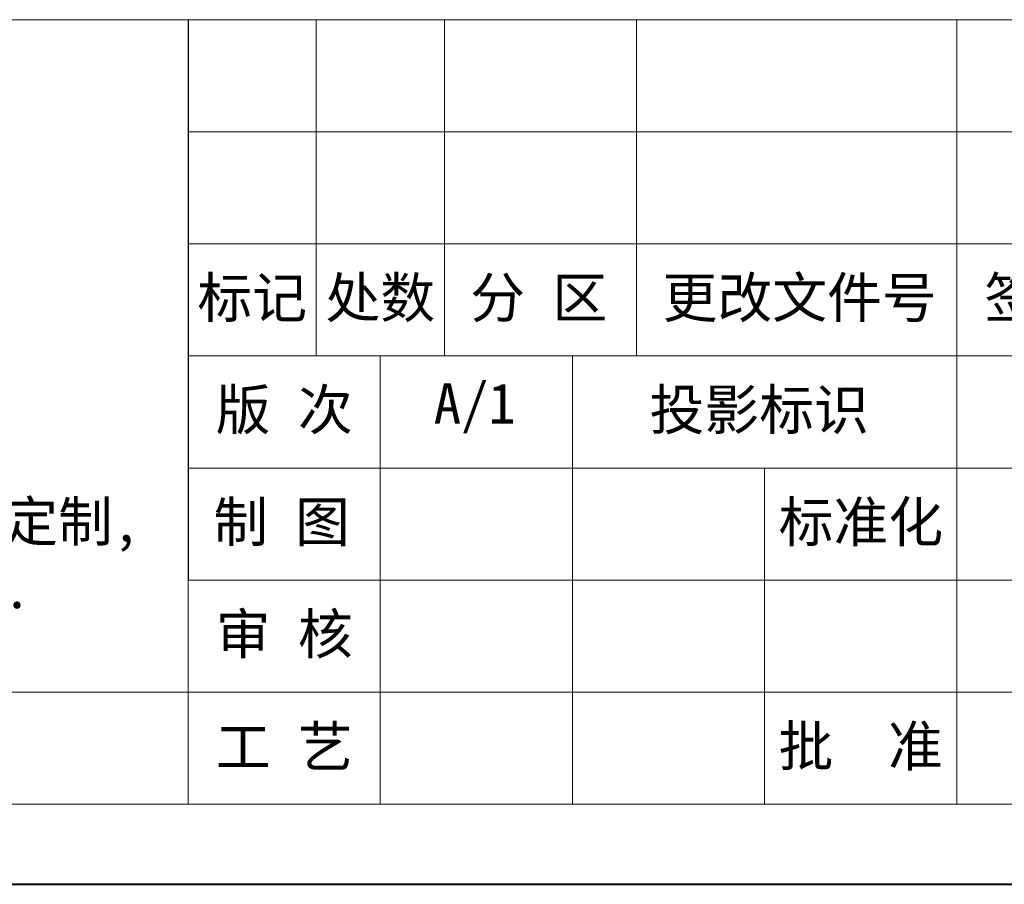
# Model space of a CAD drawing. Header units: millimetres. Extents: x 3578 to 4080, y -235 to 116.
# Tile 5 of 34: x 3844 to 3917, y -235 to -171. Entities that reach past the tile are written whole.
import ezdxf

# ---------------------------------------------------------------- set-up
doc = ezdxf.new("R2010")
doc.units = ezdxf.units.MM
doc.layers.add('标注线', color=7, linetype='Continuous', lineweight=15)
doc.styles.add('样式 6', font='仿宋_GB2312.ttf')

msp = doc.modelspace()

# ---------------------------------------------------------------- linework, layer by layer
at = {"color": 7, "lineweight": 13}
for p, q in [((3804.051, -171.477), (4069.355, -171.477)), ((3856.178, -229.508), (3856.178, -171.477)), ((3607.472, -229.508), (3856.178, -229.508)), ((3856.178, -229.508), (4069.355, -229.508))]:
    msp.add_line(p, q, dxfattribs=at)
at = {"color": 7}
msp.add_line((3856.178, -171.477), (3856.178, -212.928), dxfattribs=at)
at = {"color": 7, "lineweight": 15}
for p, q in [((3865.653, -171.477), (3865.653, -196.347)), ((3875.127, -171.477), (3875.127, -196.347)), ((3889.339, -171.477), (3889.339, -196.347)), ((3913.025, -171.477), (3913.025, -196.347)), ((3856.178, -179.767), (3941.449, -179.767)), ((3856.178, -188.057), (3941.449, -188.057)), ((3856.178, -196.347), (3941.449, -196.347)), ((3870.39, -196.347), (3870.39, -229.508)), ((3884.602, -196.347), (3884.602, -229.508)), ((3913.025, -196.347), (3913.025, -229.508)), ((3856.178, -204.638), (3997.112, -204.638)), ((3898.814, -204.638), (3898.814, -229.508)), ((3856.178, -212.928), (3941.449, -212.928)), ((3607.472, -221.218), (3856.178, -221.218)), ((3856.178, -221.218), (3941.449, -221.218))]:
    msp.add_line(p, q, dxfattribs=at)
at = {"color": 7, "lineweight": 40}
msp.add_line((3577.864, -235.43), (4075.277, -235.43), dxfattribs=at)

# ---------------------------------------------------------------- texts
at = {"layer": '标注线', "color": 7, "lineweight": 18, "style": '样式 6'}
for s, insert, char_height, width, attachment_point in [('{\\H1.389x;可选弯曲半径:\\P\\PR28  R38  R48  \\P内  宽:\\P\\PBi40\\P注：可根据客户要求定制,\\P数量均以装配1m计算.}', (3806.168, -196.426), 2.13177, 64.05147, 4), ('标记', (3860.916, -192.202), 2.9733, 9.47452, 5), ('处数', (3870.39, -192.202), 2.9733, 9.47452, 5), ('分 区', (3882.106, -192.202), 2.9733, 13.85794, 5), ('更改文件号', (3901.404, -192.202), 2.9733, 24.51917, 5), ('签 字', (3920.131, -192.202), 2.9733, 14.21178, 5), ('版 次', (3863.284, -200.493), 2.9733, 14.21178, 5), ('A/1', (3877.373, -200.223), 2.9733, 9.47452, 5), ('投影标识', (3898.413, -200.493), 2.9733, 17.37702, 5), ('标准化', (3905.934, -208.783), 2.9733, 19.21843, 5), ('{\\H0.9943x;制 图}', (3863.09, -208.783), 2.97331, 13.82303, 5), ('审 核', (3863.284, -217.073), 2.9733, 14.21178, 5), ('工 艺', (3863.284, -225.363), 2.9733, 14.21178, 5), ('批  准', (3905.919, -225.363), 2.9733, 14.21178, 5)]:
    msp.add_mtext(s, dxfattribs=dict(at, insert=insert, char_height=char_height, width=width, attachment_point=attachment_point))

doc.saveas('drawing.dxf')
